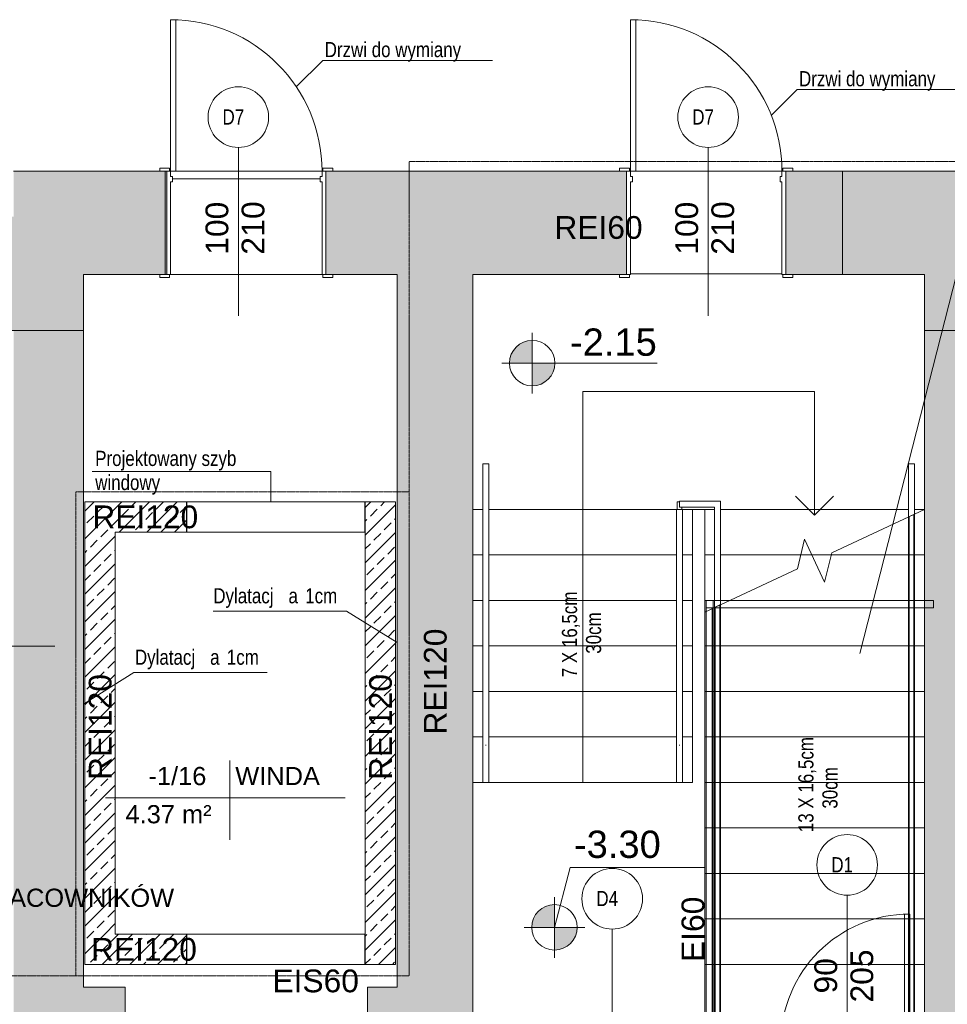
# Model space of a CAD drawing. Header units: inches. Extents: x -112469 to 885939, y -131046 to 286269.
# Tile 23 of 138: x -69100 to -62979, y -55096 to -48603. Entities that reach past the tile are written whole.
import ezdxf

# ---------------------------------------------------------------- set-up
doc = ezdxf.new("R2010")
doc.units = ezdxf.units.IN
doc.header["$MEASUREMENT"] = 0
doc.linetypes.add('Aligning Line 1_8_', pattern=[0.635, 0.3175, -0.3175])
doc.linetypes.add('Ponad', pattern=[0.396875, 0.238125, -0.15875])
for name, color, linetype, lineweight in [('A-AREA', 251, 'Continuous', 9), ('A-AREA-IDEN', 251, 'Continuous', 9), ('A-DETL', 251, 'Continuous', 9), ('A-DETL-GENF', 254, 'Continuous', 9), ('A-DETL-MEDM', 251, 'Continuous', 25), ('A-DETL-THIN', 251, 'Continuous', 9), ('A-DOOR', 251, 'Continuous', 9), ('A-DOOR-FRAM', 251, 'Continuous', 18), ('A-FLOR', 251, 'Continuous', 9), ('A-FLOR-HRAL', 251, 'Continuous', 9), ('A-FLOR-HRAL-MBND', 251, 'Ponad', 9), ('A-WALL', 251, 'Continuous', 9), ('A-WALL-PATT', 254, 'Continuous', 25), ('G-ANNO-DIMS', 251, 'Continuous', 9), ('G-ANNO-TEXT', 251, 'Continuous', 9), ('S-STRS', 251, 'Continuous', 9), ('S-STRS-ANNO', 251, 'Continuous', 9), ('S-STRS-MBND', 251, 'Ponad', 9)]:
    doc.layers.add(name, color=color, linetype=linetype, lineweight=lineweight)
doc.styles.add('Arial_1', font='arial.ttf', dxfattribs={"height": 12})
doc.styles.add('Arial_3', font='arial.ttf', dxfattribs={"height": 15})
doc.styles.add('Arial_4', font='arial.ttf', dxfattribs={"width": 0.8, "height": 18})
doc.styles.add('Arial_5', font='arial.ttf', dxfattribs={"height": 20})
pattern_1 = [(45, (-117670.27, 87469.85), (-91.23799, 91.23799), []), (45, (-117579.03, 87469.85), (-91.23799, 91.23799), [64.52, -32.26])]

# ---------------------------------------------------------------- blocks, each defined once
blk = doc.blocks.new('Etyk_pom_1_mala - Etyk_pom_1_mala-219433-1_Poziom piwnicy')
at = {"layer": 'A-AREA-IDEN'}
for p, q in [((-0.0958, 0.1444), (-0.0958, -0.3781)), ((-0.9154, -0.1015), (0.6661, -0.1015))]:
    blk.add_line(p, q, dxfattribs=at)
blk = doc.blocks.new('Typ poręczy górnej - Górna poręcz_wewnętrzny_-V8-1_Poziom piwnicy')
at = {"layer": 'A-FLOR-HRAL'}
for p, q in [((16503.16, -9005.71), (16507.16, -9005.71)), ((16503.16, -9035.71), (16503.16, -9005.71)), ((16507.16, -9035.71), (16507.16, -9005.71)), ((16503.16, -9215.71), (16503.16, -9035.71)), ((16507.16, -9215.71), (16507.16, -9035.71)), ((16503.16, -9215.71), (16507.16, -9215.71))]:
    blk.add_line(p, q, dxfattribs=at)
blk = doc.blocks.new('Typ poręczy górnej - Górna poręcz_wewnętrzny_-705044-1_Poziom piwnicy')
at = {"layer": 'A-FLOR-HRAL'}
for p, q in [((16503.16, -9187.02), (16503.16, -9215.71)), ((16507.16, -9215.71), (16507.16, -9187.02)), ((16504.95, -9191.15), (16505.37, -9191.15))]:
    blk.add_line(p, q, dxfattribs=at)
at = {"layer": 'A-FLOR-HRAL', "flags": 128}
blk.add_lwpolyline([(16505.37, -9215.71), (16505.16, -9215.71), (16504.96, -9215.71)], dxfattribs=at)
blk = doc.blocks.new('Typ poręczy górnej - Górna poręcz_wewnętrzny_-704117-1_Poziom piwnicy')
at = {"layer": 'A-FLOR-HRAL'}
for p, q in [((16788.08, -9005.71), (16784.08, -9005.71)), ((16784.08, -9005.71), (16784.08, -9040.63)), ((16788.08, -9005.71), (16788.08, -9038.76)), ((16784.08, -9040.63), (16788.08, -9038.76))]:
    blk.add_line(p, q, dxfattribs=at)
at = {"layer": 'A-FLOR-HRAL', "linetype": 'Ponad'}
for p, q in [((16784.08, -9040.63), (16784.08, -9395.71)), ((16788.08, -9038.76), (16788.08, -9395.71)), ((16788.08, -9395.71), (16784.08, -9395.71))]:
    blk.add_line(p, q, dxfattribs=at)
blk = doc.blocks.new('Typ poręczy górnej - Górna poręcz_wewnętrzny_-V7-1_Poziom piwnicy')
at = {"layer": 'A-FLOR-HRAL'}
for p, q in [((16633.08, -9030.17), (16633.08, -9034.17)), ((16633.08, -9030.17), (16660.16, -9030.17)), ((16660.16, -9030.17), (16660.16, -9098.41)), ((16631.08, -9035.71), (16635.08, -9035.71)), ((16631.08, -9215.71), (16631.08, -9035.71)), ((16633.08, -9034.17), (16656.16, -9034.17)), ((16635.08, -9215.71), (16635.08, -9035.71)), ((16656.16, -9034.17), (16656.16, -9100.28)), ((16656.16, -9100.28), (16660.16, -9098.41)), ((16631.08, -9215.71), (16635.08, -9215.71))]:
    blk.add_line(p, q, dxfattribs=at)
at = {"layer": 'A-FLOR-HRAL', "linetype": 'Ponad'}
for p, q in [((16656.16, -9100.28), (16656.16, -9395.71)), ((16660.16, -9098.41), (16660.16, -9395.71)), ((16660.16, -9395.71), (16656.16, -9395.71))]:
    blk.add_line(p, q, dxfattribs=at)
blk = doc.blocks.new('Typ poręczy górnej - Górna poręcz_wewnętrzny_-704103-1_Poziom piwnicy')
at = {"layer": 'A-FLOR-HRAL'}
for p, q in [((16631.08, -9187.02), (16631.08, -9215.71)), ((16635.08, -9215.71), (16635.08, -9187.02)), ((16632.87, -9191.15), (16633.29, -9191.15))]:
    blk.add_line(p, q, dxfattribs=at)
at = {"layer": 'A-FLOR-HRAL', "flags": 128}
blk.add_lwpolyline([(16633.29, -9215.71), (16633.08, -9215.71), (16632.88, -9215.71)], dxfattribs=at)
blk = doc.blocks.new('Poręcz - Poręcz-704091-1_Poziom piwnicy')
at = {"layer": 'A-FLOR-HRAL-MBND'}
for p, q in [((16784.58, -9040.4), (16784.58, -9395.71)), ((16784.58, -9040.4), (16784.58, -9395.71)), ((16784.58, -9040.4), (16784.58, -9395.71)), ((16784.58, -9040.4), (16784.58, -9395.71)), ((16787.58, -9039), (16787.58, -9395.71)), ((16787.58, -9039), (16787.58, -9395.71)), ((16787.58, -9039), (16787.58, -9395.71)), ((16787.58, -9039), (16787.58, -9395.71)), ((16787.58, -9395.71), (16784.58, -9395.71)), ((16787.58, -9395.71), (16784.58, -9395.71)), ((16787.58, -9395.71), (16784.58, -9395.71)), ((16787.58, -9395.71), (16784.58, -9395.71))]:
    blk.add_line(p, q, dxfattribs=at)
blk = doc.blocks.new('Poręcz - Poręcz-704087-1_Poziom piwnicy')
at = {"layer": 'A-FLOR-HRAL'}
for p, q in [((16631.58, -9030.67), (16633.08, -9030.67)), ((16631.58, -9035.71), (16631.58, -9030.67)), ((16634.58, -9035.71), (16634.58, -9034.17))]:
    blk.add_line(p, q, dxfattribs=at)
at = {"layer": 'A-FLOR-HRAL-MBND'}
for p, q in [((16656.66, -9100.05), (16656.66, -9395.71)), ((16656.66, -9100.05), (16656.66, -9395.71)), ((16656.66, -9100.05), (16656.66, -9395.71)), ((16656.66, -9100.05), (16656.66, -9395.71)), ((16659.66, -9098.65), (16659.66, -9395.71)), ((16659.66, -9098.65), (16659.66, -9395.71)), ((16659.66, -9098.65), (16659.66, -9395.71)), ((16659.66, -9098.65), (16659.66, -9395.71)), ((16659.66, -9395.71), (16656.66, -9395.71)), ((16659.66, -9395.71), (16656.66, -9395.71)), ((16659.66, -9395.71), (16656.66, -9395.71)), ((16659.66, -9395.71), (16656.66, -9395.71))]:
    blk.add_line(p, q, dxfattribs=at)
blk = doc.blocks.new('Otwór drzwiowy - 118x223-651258-1_Poziom piwnicy')
at = {"layer": 'A-DETL-GENF', "linetype": 'Ponad'}
for p, q in [((58.18, 10), (-59.82, 10)), ((-59.82, -10), (58.18, -10))]:
    blk.add_line(p, q, dxfattribs=at)
at = {"layer": 'A-DETL-MEDM'}
for p, q in [((-59.82, 10), (-59.82, -10)), ((58.18, -10), (58.18, 10))]:
    blk.add_line(p, q, dxfattribs=at)
blk = doc.blocks.new('Drzwi-wewnętrzne-jednoskrzydłowe-dwupanelowe-drewniane - 1000 x 2100mm-V6-1_Poziom piwnicy')
at = {"layer": 'A-DOOR'}
for p, q in [((-57.135, 36.3175), (-50.635, 36.3175)), ((-57.135, 34.3175), (-57.135, 36.3175)), ((-50.635, 34.3175), (-57.135, 34.3175)), ((-50.635, 36.3175), (-50.635, 34.3175)), ((50.635, 36.3175), (57.135, 36.3175)), ((50.635, 34.3175), (50.635, 36.3175)), ((57.135, 34.3175), (50.635, 34.3175)), ((57.135, 36.3175), (57.135, 34.3175)), ((-57.135, -33.6825), (-50.635, -33.6825)), ((-57.135, -35.6825), (-57.135, -33.6825)), ((-50.635, -35.6825), (-57.135, -35.6825)), ((-50.635, -33.6825), (-50.635, -35.6825)), ((50.635, -33.6825), (57.135, -33.6825)), ((50.635, -35.6825), (50.635, -33.6825)), ((57.135, -35.6825), (50.635, -35.6825)), ((57.135, -33.6825), (57.135, -35.6825))]:
    blk.add_line(p, q, dxfattribs=at)
at = {"layer": 'A-DOOR', "lineweight": 18}
for p, q in [((46.5, -33.6825), (50, -33.6825)), ((46.5, -133.6825), (46.5, -33.6825)), ((50, -33.6825), (50, -133.6825)), ((50, -133.6825), (46.5, -133.6825))]:
    blk.add_line(p, q, dxfattribs=at)
at = {"layer": 'A-DOOR'}
blk.add_arc((50, -33.6825), 100, 180, 270, dxfattribs=at)
at = {"layer": 'A-DOOR-FRAM'}
for p, q in [((-52.5, 34.3175), (-50, 34.3175)), ((-52.5, -33.6825), (-52.5, 34.3175)), ((-50, 34.3175), (-50, -26.69)), ((50, 34.3175), (52.5, 34.3175)), ((50, -26.69), (50, 34.3175)), ((52.5, 34.3175), (52.5, -33.6825)), ((-50, -26.69), (-48.73, -26.69)), ((-50, -30.1825), (-50, -33.6825)), ((-48.73, -30.1825), (-50, -30.1825)), ((-48.73, -26.69), (-48.73, -30.1825)), ((48.73, -26.69), (50, -26.69)), ((48.73, -30.1825), (48.73, -26.69)), ((50, -30.1825), (48.73, -30.1825)), ((50, -33.6825), (50, -30.1825)), ((-50, -33.6825), (-52.5, -33.6825)), ((52.5, -33.6825), (50, -33.6825))]:
    blk.add_line(p, q, dxfattribs=at)
blk = doc.blocks.new('Drzwi-wewnętrzne-jednoskrzydłowe-dwupanelowe-drewniane - 1000 x 2100mm-709013-1_Poziom piwnicy')
at = {"layer": 'A-DOOR'}
for p, q in [((-57.135, 36.3175), (-50.635, 36.3175)), ((-57.135, 34.3175), (-57.135, 36.3175)), ((-50.635, 34.3175), (-57.135, 34.3175)), ((-50.635, 36.3175), (-50.635, 34.3175)), ((50.635, 36.3175), (57.135, 36.3175)), ((50.635, 34.3175), (50.635, 36.3175)), ((57.135, 34.3175), (50.635, 34.3175)), ((57.135, 36.3175), (57.135, 34.3175)), ((-57.135, -33.6825), (-50.635, -33.6825)), ((-57.135, -35.6825), (-57.135, -33.6825)), ((-50.635, -35.6825), (-57.135, -35.6825)), ((-50.635, -33.6825), (-50.635, -35.6825)), ((50.635, -33.6825), (57.135, -33.6825)), ((50.635, -35.6825), (50.635, -33.6825)), ((57.135, -35.6825), (50.635, -35.6825)), ((57.135, -33.6825), (57.135, -35.6825))]:
    blk.add_line(p, q, dxfattribs=at)
at = {"layer": 'A-DOOR', "lineweight": 18}
for p, q in [((46.5, -33.6825), (50, -33.6825)), ((46.5, -133.6825), (46.5, -33.6825)), ((50, -33.6825), (50, -133.6825))]:
    blk.add_line(p, q, dxfattribs=at)
at = {"layer": 'A-DOOR', "color": 84, "lineweight": 18}
blk.add_line((50, -133.6825), (46.5, -133.6825), dxfattribs=at)
at = {"layer": 'A-DOOR'}
blk.add_arc((50, -33.6825), 100, 180, 270, dxfattribs=at)
at = {"layer": 'A-DOOR-FRAM'}
for p, q in [((-52.5, 34.3175), (-50, 34.3175)), ((-52.5, -33.6825), (-52.5, 34.3175)), ((-50, 34.3175), (-50, -26.69)), ((50, 34.3175), (52.5, 34.3175)), ((50, -26.69), (50, 34.3175)), ((52.5, 34.3175), (52.5, -33.6825)), ((-50, -26.69), (-48.73, -26.69)), ((-50, -30.1825), (-50, -33.6825)), ((-48.73, -30.1825), (-50, -30.1825)), ((-48.73, -26.69), (-48.73, -30.1825)), ((48.73, -26.69), (50, -26.69)), ((48.73, -30.1825), (48.73, -26.69)), ((50, -30.1825), (48.73, -30.1825)), ((50, -33.6825), (50, -30.1825)), ((-50, -33.6825), (-52.5, -33.6825)), ((52.5, -33.6825), (50, -33.6825))]:
    blk.add_line(p, q, dxfattribs=at)
blk = doc.blocks.new('Drzwi-wewnętrzne-jednoskrzydłowe-dwupanelowe-drewniane - 900 x 2100mm-V5-1_Poziom piwnicy')
at = {"layer": 'A-DOOR', "lineweight": 18}
for p, q in [((42.5, 87.68), (39, 87.68)), ((39, 87.68), (39, 2.68)), ((42.5, 2.68), (42.5, 87.68)), ((39, 2.68), (42.5, 2.68))]:
    blk.add_line(p, q, dxfattribs=at)
at = {"layer": 'A-DOOR'}
for p, q in [((-43.14, 4.68), (-49.64, 4.68)), ((-49.64, 4.68), (-49.64, 2.68)), ((-49.64, 2.68), (-43.14, 2.68)), ((-43.14, 2.68), (-43.14, 4.68)), ((49.63, 4.68), (43.13, 4.68)), ((43.13, 4.68), (43.13, 2.68)), ((43.13, 2.68), (49.63, 2.68)), ((49.63, 2.68), (49.63, 4.68)), ((-43.14, -3.32), (-49.64, -3.32)), ((-49.64, -3.32), (-49.64, -5.32)), ((-49.64, -5.32), (-43.14, -5.32)), ((-43.14, -5.32), (-43.14, -3.32)), ((49.63, -3.32), (43.13, -3.32)), ((43.13, -3.32), (43.13, -5.32)), ((43.13, -5.32), (49.63, -5.32)), ((49.63, -5.32), (49.63, -3.32))]:
    blk.add_line(p, q, dxfattribs=at)
blk.add_arc((42.5, 2.68), 85, 90, 180, dxfattribs=at)
at = {"layer": 'A-DOOR-FRAM'}
for p, q in [((-42.5, 2.68), (-45, 2.68)), ((-45, 2.68), (-45, -3.32)), ((-42.5, -0.82), (-42.5, 2.68)), ((42.5, 2.68), (42.5, -0.82)), ((45, 2.68), (42.5, 2.68)), ((45, -3.32), (45, 2.68)), ((-45, -3.32), (-42.5, -3.32)), ((-41.23, -0.82), (-42.5, -0.82)), ((-42.5, -3.32), (-42.5, -4.31)), ((-42.5, -4.31), (-41.23, -4.31)), ((-41.23, -4.31), (-41.23, -0.82)), ((42.5, -0.82), (41.23, -0.82)), ((41.23, -0.82), (41.23, -4.31)), ((41.23, -4.31), (42.5, -4.31)), ((42.5, -4.31), (42.5, -3.32)), ((42.5, -3.32), (45, -3.32))]:
    blk.add_line(p, q, dxfattribs=at)
blk = doc.blocks.new('piiwnica')
at = {"layer": 'A-DETL-GENF', "lineweight": 0}
blk.add_hatch(color=251, dxfattribs=at).paths.add_polyline_path([(50569.8, -1707.3), (51736, -1707.3), (51736, -957.3), (50736, -957.3), (50736, -657.3), (49736, -657.3), (49736, -1337.3), (50276, -1337.3), (50276, -1707.3)])
at = {"layer": 'A-WALL-PATT', "lineweight": 0}
for points in [[(44726, -1707.3), (44726, -1337.3), (45266, -1337.3), (45266, -657.3), (44266, -657.3), (44266, -957.3), (43266, -957.3), (43266, -1707.3), (44666.9, -1707.3)], [(47296, -6497.3), (47296, -1337.3), (46796, -1337.3), (46796, -6497.3)]]:
    blk.add_hatch(color=251, dxfattribs=at).paths.add_polyline_path(points)
h = blk.add_hatch(color=251, dxfattribs=at)
h.paths.add_polyline_path([(49361, -1337.3), (49736, -1337.3), (49736, -657.3), (49361, -657.3), (49361, -1332.3)])
h.paths.add_polyline_path([(46372.3, -1337.3), (48311, -1337.3), (48311, -657.3), (46326, -657.3), (46326, -1337.3)])
h.paths.add_polyline_path([(45276, -1337.3), (45276, -657.3), (45266, -657.3), (45266, -1337.3)])
h = blk.add_hatch(color=251, dxfattribs=at)
h.paths.add_polyline_path([(44656.5, -8532.6), (44726, -8532.6), (44726, -7987.3), (44266, -7987.3), (44266, -8532.6)])
h.paths.add_polyline_path([(44726, -6987.3), (44726, -1707.3), (44266, -1707.3), (44266, -6987.3), (44691, -6987.3)])
h = blk.add_hatch(color=251, dxfattribs=at)
h.paths.add_polyline_path([(50736, -16685), (50736, -15935), (50276, -15935), (50276, -16685), (50291, -16685)])
h.paths.add_polyline_path([(50330.8, -8532.6), (50736, -8532.6), (50736, -8171.8), (50276, -8171.8), (50276, -8532.6)])
h.paths.add_polyline_path([(50276, -6571.8), (50736, -6571.8), (50736, -1707.3), (50276, -1707.3), (50276, -6546.7)])
h = blk.add_hatch(dxfattribs=at)
h.set_pattern_fill('FP_2', color=251, scale=10, style=0, pattern_type=2)
h.set_pattern_definition(pattern_1)
h.paths.add_polyline_path([(44936, -3037.3), (45406, -3037.3), (45406, -2837.3), (44736, -2837.3), (44736, -3037.3)])
h.paths.add_polyline_path([(46786, -3037.3), (46786, -2837.3), (46586, -2837.3), (46586, -3037.3)])
h = blk.add_hatch(dxfattribs=at)
h.set_pattern_fill('FP_2', color=251, scale=10, style=0, pattern_type=2)
h.set_pattern_definition(pattern_1)
h.paths.add_polyline_path([(44736, -5687.3), (44936, -5687.3), (44936, -3037.3), (44736, -3037.3), (44736, -5083.4)])
h = blk.add_hatch(dxfattribs=at)
h.set_pattern_fill('FP_2', color=251, scale=10, style=0, pattern_type=2)
h.set_pattern_definition(pattern_1)
h.paths.add_polyline_path([(46586, -5887.3), (46786, -5887.3), (46786, -3037.3), (46586, -3037.3), (46586, -5687.3)])
h = blk.add_hatch(dxfattribs=at)
h.set_pattern_fill('FP_2', color=251, scale=10, style=0, pattern_type=2)
h.set_pattern_definition(pattern_1)
h.paths.add_polyline_path([(45406, -5887.3), (45406, -5687.3), (44736, -5687.3), (44736, -5887.3), (44936, -5887.3)])
h = blk.add_hatch(color=251, dxfattribs=at)
h.paths.add_polyline_path([(46601, -6497.3), (46796, -6497.3), (46796, -6037.3), (46601, -6037.3)])
h.paths.add_polyline_path([(45001, -6497.3), (45001, -6037.3), (44726, -6037.3), (44726, -6497.3)])
at = {"layer": 'G-ANNO-DIMS', "lineweight": 0}
h = blk.add_hatch(color=251, dxfattribs=at)
edge = h.paths.add_edge_path()
edge.add_arc((47688.1, -1921.9), 150, 90, 180)
edge.add_line((47538.1, -1921.9), (47688.1, -1921.9))
edge.add_line((47688.1, -1921.9), (47688.1, -1771.9))
h = blk.add_hatch(color=251, dxfattribs=at)
edge = h.paths.add_edge_path()
edge.add_arc((47688.1, -1921.9), 150, 270, 360)
edge.add_line((47838.1, -1921.9), (47688.1, -1921.9))
edge.add_line((47688.1, -1921.9), (47688.1, -2071.9))
h = blk.add_hatch(color=251, dxfattribs=at)
edge = h.paths.add_edge_path()
edge.add_arc((47834.9, -5642.9), 150, 90, 180)
edge.add_line((47684.9, -5642.9), (47834.9, -5642.9))
edge.add_line((47834.9, -5642.9), (47834.9, -5492.9))
h = blk.add_hatch(color=251, dxfattribs=at)
edge = h.paths.add_edge_path()
edge.add_arc((47834.9, -5642.9), 150, 270, 360)
edge.add_line((47984.9, -5642.9), (47834.9, -5642.9))
edge.add_line((47834.9, -5642.9), (47834.9, -5792.9))
at = {"layer": 'A-AREA', "color": 251, "lineweight": 0}
for p, q in [((48989.2, -3487.3), (50276, -3487.3)), ((48876, -6405), (48876, -3540.1))]:
    blk.add_line(p, q, dxfattribs=at)
at = {"layer": 'A-AREA-IDEN', "color": 251, "lineweight": 0}
blk.add_line((49850.2, -3836.1), (50756.7, -281.5), dxfattribs=at)
at = {"layer": 'A-DETL', "color": 251, "lineweight": 0}
for p, q in [((46306.2, 74.6), (46131, -100.7)), ((46306.2, 74.6), (47426.2, 74.6)), ((49436.2, -117.6), (49265.4, -288.4)), ((49436.2, -117.6), (50556.2, -117.6))]:
    blk.add_line(p, q, dxfattribs=at)
at = {"layer": 'A-DETL', "color": 251, "linetype": 'Aligning Line 1_8_', "lineweight": 0}
for p, q in [((46876, -592.6), (46876, -5962.3)), ((46876, -592.6), (50801, -592.6)), ((44676, -2770.9), (44676, -5962.3)), ((46876, -2770.9), (44676, -2770.9)), ((46876, -5962.3), (44201, -5962.3))]:
    blk.add_line(p, q, dxfattribs=at)
at = {"layer": 'A-DETL-MEDM', "color": 251, "lineweight": 0}
for p, q in [((45748.8, -1610), (45748.8, -500)), ((48848.8, -1610), (48848.8, -500)), ((49766.4, -6541.3), (49766.4, -5431.3)), ((48216, -6764.1), (48216, -5654.1))]:
    blk.add_line(p, q, dxfattribs=at)
for centre in [(45748.8, -300), (48848.8, -300), (49766.4, -5231.3), (48216, -5454.1)]:
    blk.add_circle(centre, 200, dxfattribs=at)
at = {"layer": 'A-DETL-THIN', "color": 251, "lineweight": 0}
for p, q in [((45266, -657.3), (44266, -657.3)), ((45266, -1337.3), (45266, -657.3)), ((49736, -657.3), (49736, -1337.3)), ((50736, -657.3), (49736, -657.3)), ((44726, -1337.3), (45266, -1337.3)), ((44726, -1707.3), (44726, -1337.3)), ((49736, -1337.3), (50276, -1337.3)), ((50276, -1337.3), (50276, -1707.3)), ((43266, -1707.3), (44726, -1707.3)), ((50276, -1707.3), (51736, -1707.3)), ((45964.2, -2636.4), (44784.2, -2636.4)), ((45964.2, -2636.4), (45964.2, -2837.3)), ((48836, -3535.5), (48836, -3487.3)), ((48836, -3487.3), (50336, -3487.3)), ((48881.4, -3487.3), (48836, -3487.3)), ((48836, -3487.3), (48836, -6405)), ((48881.4, -6405), (48881.4, -3487.3)), ((50336, -3487.3), (50336, -3535.5)), ((46463.3, -3557.2), (45583.3, -3557.2)), ((46463.3, -3557.2), (46796, -3765.1)), ((50336, -3535.5), (48836, -3535.5)), ((45058.6, -3962.2), (44726, -4170.1)), ((45058.6, -3962.2), (45938.6, -3962.2))]:
    blk.add_line(p, q, dxfattribs=at)
at = {"layer": 'A-FLOR', "color": 251, "lineweight": 0}
blk.add_line((45313.7, -707.3), (46288.3, -707.3), dxfattribs=at)
at = {"layer": 'A-WALL', "color": 251, "lineweight": 0}
for p, q in [((45229.6, -657.3), (44266, -657.3)), ((45336, -657.3), (46301, -657.3)), ((48264.6, -657.3), (46372.3, -657.3)), ((48371, -657.3), (49336, -657.3)), ((50736, -657.3), (49407.3, -657.3)), ((44726, -1337.3), (45229.6, -1337.3)), ((44726, -6037.3), (44726, -1337.3)), ((46301, -1337.3), (45301, -1337.3)), ((46372.3, -1337.3), (46796, -1337.3)), ((46796, -1337.3), (46796, -6037.3)), ((47296, -1337.3), (48264.6, -1337.3)), ((47296, -6497.3), (47296, -1337.3)), ((49407.3, -1337.3), (50276, -1337.3)), ((50276, -1337.3), (50276, -6405)), ((45406, -2837.3), (44736, -2837.3)), ((44736, -2837.3), (44736, -5887.3)), ((46786, -2837.3), (46586, -2837.3)), ((46786, -5887.3), (46786, -2837.3)), ((44936, -3037.3), (45406, -3037.3)), ((44936, -5687.3), (44936, -3037.3)), ((46586, -3037.3), (46586, -5687.3)), ((45406, -5687.3), (44936, -5687.3)), ((44736, -5887.3), (45406, -5887.3)), ((46586, -5887.3), (46786, -5887.3)), ((45001, -6037.3), (44726, -6037.3)), ((45001, -6497.3), (45001, -6037.3)), ((46601, -6037.3), (46601, -6497.3)), ((46796, -6037.3), (46601, -6037.3))]:
    blk.add_line(p, q, dxfattribs=at)
at = {"layer": 'G-ANNO-DIMS', "color": 251, "lineweight": 0}
for p, q in [((47688.1, -1721.9), (47688.1, -2121.9)), ((47688.1, -1921.9), (47688.1, -1771.9)), ((47888.1, -1921.9), (47488.1, -1921.9)), ((47538.1, -1921.9), (47688.1, -1921.9)), ((47688.1, -1921.9), (47916, -1921.9)), ((47688.1, -1921.9), (47688.1, -2071.9)), ((47838.1, -1921.9), (47688.1, -1921.9)), ((47916, -1921.9), (48512.8, -1921.9)), ((47834.9, -5642.9), (47939.3, -5247.2)), ((47939.3, -5247.2), (48824.1, -5247.2)), ((47834.9, -5442.9), (47834.9, -5842.9)), ((47834.9, -5642.9), (47834.9, -5492.9)), ((48034.9, -5642.9), (47634.9, -5642.9)), ((47684.9, -5642.9), (47834.9, -5642.9)), ((47834.9, -5642.9), (47834.9, -5792.9)), ((47984.9, -5642.9), (47834.9, -5642.9))]:
    blk.add_line(p, q, dxfattribs=at)
for centre, start, end in [((47688.1, -1921.9), 90, 180), ((47688.1, -1921.9), 0, 90), ((47688.1, -1921.9), 180, 270), ((47688.1, -1921.9), 270, 0), ((47834.9, -5642.9), 90, 180), ((47834.9, -5642.9), 0, 90), ((47834.9, -5642.9), 180, 270), ((47834.9, -5642.9), 270, 0)]:
    blk.add_arc(centre, 150, start, end, dxfattribs=at)
at = {"layer": 'S-STRS', "color": 251, "lineweight": 0}
for p, q in [((49336, -1332.3), (48336, -1332.3)), ((47296, -2887.3), (47361.4, -2887.3)), ((47401.4, -2887.3), (48640.6, -2887.3)), ((48680.6, -2887.3), (48746, -2887.3)), ((48746, -3187.3), (48746, -2887.3)), ((48746, -2887.3), (48826, -2887.3)), ((48826, -2887.3), (48826, -3187.3)), ((48891.4, -2887.3), (48826, -2887.3)), ((50170.6, -2887.3), (48931.4, -2887.3)), ((50276, -2887.3), (50210.6, -2887.3)), ((47296, -3187.3), (47361.4, -3187.3)), ((47401.4, -3187.3), (48640.6, -3187.3)), ((48680.6, -3187.3), (48746, -3187.3)), ((48746, -3487.3), (48746, -3187.3)), ((48891.4, -3187.3), (48826, -3187.3)), ((48826, -3187.3), (48826, -3487.3)), ((49459.8, -3187.3), (48931.4, -3187.3)), ((49660.7, -3187.3), (49533.2, -3187.3)), ((47296, -3487.3), (47361.4, -3487.3)), ((47401.4, -3487.3), (48640.6, -3487.3)), ((48680.6, -3487.3), (48746, -3487.3)), ((48746, -3787.3), (48746, -3487.3)), ((48891.4, -3487.3), (48826, -3487.3)), ((48826, -3487.3), (48826, -3563.4)), ((48989.2, -3487.3), (48931.4, -3487.3)), ((47296, -3787.3), (47361.4, -3787.3)), ((47401.4, -3787.3), (48640.6, -3787.3)), ((48680.6, -3787.3), (48746, -3787.3)), ((48746, -4087.3), (48746, -3787.3)), ((47296, -4087.3), (47361.4, -4087.3)), ((47401.4, -4087.3), (48640.6, -4087.3)), ((48680.6, -4087.3), (48746, -4087.3)), ((48746, -4387.3), (48746, -4087.3)), ((47296, -4387.3), (47361.4, -4387.3)), ((47401.4, -4387.3), (48640.6, -4387.3)), ((48680.6, -4387.3), (48746, -4387.3)), ((48746, -4687.3), (48746, -4387.3)), ((47296, -4687.3), (47361.4, -4687.3)), ((47401.4, -4687.3), (48640.6, -4687.3)), ((48680.6, -4687.3), (48746, -4687.3))]:
    blk.add_line(p, q, dxfattribs=at)
at = {"layer": 'S-STRS', "color": 251, "linetype": 'Ponad', "lineweight": 0}
for p, q in [((47296, -2887.3), (47361.4, -2887.3)), ((47401.4, -2887.3), (48640.6, -2887.3)), ((48680.6, -2887.3), (48746, -2887.3)), ((48891.4, -2887.3), (48826, -2887.3)), ((50170.6, -2887.3), (48931.4, -2887.3)), ((50276, -2887.3), (50210.6, -2887.3)), ((47296, -3187.3), (47361.4, -3187.3)), ((47401.4, -3187.3), (48640.6, -3187.3)), ((48680.6, -3187.3), (48746, -3187.3)), ((48891.4, -3187.3), (48826, -3187.3)), ((49459.8, -3187.3), (48931.4, -3187.3)), ((49660.7, -3187.3), (49533.2, -3187.3)), ((47296, -3487.3), (47361.4, -3487.3)), ((47401.4, -3487.3), (48640.6, -3487.3)), ((48680.6, -3487.3), (48746, -3487.3)), ((48891.4, -3487.3), (48826, -3487.3)), ((48989.2, -3487.3), (48931.4, -3487.3)), ((47296, -3787.3), (47361.4, -3787.3)), ((47401.4, -3787.3), (48640.6, -3787.3)), ((48680.6, -3787.3), (48746, -3787.3)), ((47296, -4087.3), (47361.4, -4087.3)), ((47401.4, -4087.3), (48640.6, -4087.3)), ((48680.6, -4087.3), (48746, -4087.3)), ((47296, -4387.3), (47361.4, -4387.3)), ((47401.4, -4387.3), (48640.6, -4387.3)), ((48680.6, -4387.3), (48746, -4387.3)), ((47296, -4687.3), (47361.4, -4687.3)), ((47401.4, -4687.3), (48640.6, -4687.3)), ((48680.6, -4687.3), (48746, -4687.3))]:
    blk.add_line(p, q, dxfattribs=at)
at = {"layer": 'S-STRS-ANNO', "color": 251, "lineweight": 0}
for p, q in [((48021, -2887.3), (48021, -2109.8)), ((48021, -2109.8), (49551, -2109.8)), ((49551, -2109.8), (49551, -2887.3)), ((49551, -2925.4), (49426, -2800.4)), ((49551, -2925.4), (49676, -2800.4)), ((48021, -3187.3), (48021, -2887.3)), ((49551, -2887.3), (49551, -2925.4)), ((48021, -3487.3), (48021, -3187.3)), ((48021, -3787.3), (48021, -3487.3)), ((48021, -4087.3), (48021, -3787.3)), ((48021, -4387.3), (48021, -4087.3)), ((48021, -4687.3), (48021, -4387.3))]:
    blk.add_line(p, q, dxfattribs=at)
at = {"layer": 'S-STRS-MBND', "color": 251, "linetype": 'Continuous', "lineweight": 0}
for p, q in [((49664.2, -3172.5), (50276, -2887.3)), ((49437.7, -3278.2), (49484.9, -3083.8)), ((49484.9, -3083.8), (49617, -3367)), ((49617, -3367), (49664.2, -3172.5)), ((48826, -3563.4), (49437.7, -3278.2))]:
    blk.add_line(p, q, dxfattribs=at)
at = {"layer": 'S-STRS-MBND', "color": 251, "lineweight": 0}
for p, q in [((50276, -2887.3), (50276, -6487.3)), ((49533.2, -3187.3), (49459.8, -3187.3)), ((49533.2, -3187.3), (49459.8, -3187.3)), ((50276, -3187.3), (49660.7, -3187.3)), ((50276, -3187.3), (49660.7, -3187.3)), ((50276, -3487.3), (48989.2, -3487.3)), ((50276, -3487.3), (48989.2, -3487.3)), ((48826, -3563.4), (48826, -6487.3)), ((50276, -3787.3), (48826, -3787.3)), ((50276, -3787.3), (48826, -3787.3)), ((50276, -4087.3), (48826, -4087.3)), ((50276, -4087.3), (48826, -4087.3)), ((50276, -4387.3), (48826, -4387.3)), ((50276, -4387.3), (48826, -4387.3)), ((50276, -4687.3), (48826, -4687.3)), ((50276, -4687.3), (48826, -4687.3)), ((50276, -4987.3), (48826, -4987.3)), ((50276, -4987.3), (48826, -4987.3)), ((50276, -5287.3), (48826, -5287.3)), ((50276, -5287.3), (48826, -5287.3)), ((50276, -5587.3), (48826, -5587.3)), ((50276, -5587.3), (48826, -5587.3)), ((50276, -5887.3), (48826, -5887.3)), ((50276, -5887.3), (48826, -5887.3))]:
    blk.add_line(p, q, dxfattribs=at)
at = {"layer": 'A-AREA-IDEN', "color": 251, "lineweight": 0, "xscale": 999.9999999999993, "yscale": 999.9999999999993, "zscale": 999.9999999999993}
for p in [(43871.8, -3687.6), (45787.5, -4686.7)]:
    blk.add_blockref('Etyk_pom_1_mala - Etyk_pom_1_mala-219433-1_Poziom piwnicy', p, dxfattribs=at)
at = {"layer": 'A-DOOR', "color": 251, "lineweight": 0, "xscale": 10, "yscale": 10, "zscale": 10, "rotation": 180}
for name, p in [('Drzwi-wewnętrzne-jednoskrzydłowe-dwupanelowe-drewniane - 1000 x 2100mm-V6-1_Poziom piwnicy', (45801, -994.1)), ('Drzwi-wewnętrzne-jednoskrzydłowe-dwupanelowe-drewniane - 1000 x 2100mm-709013-1_Poziom piwnicy', (48836, -994.1)), ('Otwór drzwiowy - 118x223-651258-1_Poziom piwnicy', (45987.8, -2937.3)), ('Otwór drzwiowy - 118x223-651258-1_Poziom piwnicy', (45987.8, -5787.3))]:
    blk.add_blockref(name, p, dxfattribs=at)
at = {"layer": 'A-DOOR', "color": 251, "lineweight": 0, "xscale": 10, "yscale": 10, "zscale": 10}
blk.add_blockref('Drzwi-wewnętrzne-jednoskrzydłowe-dwupanelowe-drewniane - 900 x 2100mm-V5-1_Poziom piwnicy', (49754.1, -6431.9), dxfattribs=at)
at = {"layer": 'A-FLOR-HRAL', "color": 251, "lineweight": 0, "xscale": 10, "yscale": 10, "zscale": 10}
for name in ['Typ poręczy górnej - Górna poręcz_wewnętrzny_-V8-1_Poziom piwnicy', 'Typ poręczy górnej - Górna poręcz_wewnętrzny_-704117-1_Poziom piwnicy', 'Typ poręczy górnej - Górna poręcz_wewnętrzny_-V7-1_Poziom piwnicy', 'Poręcz - Poręcz-704087-1_Poziom piwnicy', 'Poręcz - Poręcz-704091-1_Poziom piwnicy', 'Typ poręczy górnej - Górna poręcz_wewnętrzny_-705044-1_Poziom piwnicy', 'Typ poręczy górnej - Górna poręcz_wewnętrzny_-704103-1_Poziom piwnicy']:
    blk.add_blockref(name, (-117670.3, 87469.8), dxfattribs=at)
at = {"layer": 'A-AREA-IDEN', "color": 251, "lineweight": 0, "char_height": 120, "attachment_point": 1, "style": 'Arial_1'}
for s, insert, width in [('-1/16', (45155.6, -4585), 497.046), ('WINDA', (45728.4, -4585), 745.569), ('4.37 m²', (45004.2, -4836.7), 737.552), ('SZATNIA DLA PRACOWNIKÓW', (42875.8, -5387.7), 3214.767)]:
    blk.add_mtext(s, dxfattribs=dict(at, insert=insert, width=width))
at = {"layer": 'G-ANNO-DIMS', "color": 251, "lineweight": 0, "char_height": 180, "width": 542.095, "attachment_point": 1, "line_spacing_factor": 0.941778, "style": 'Arial_3'}
for s, insert in [('-2.15', (47937.1, -1693.6)), ('-3.30', (47963.3, -5005.1))]:
    blk.add_mtext(s, dxfattribs=dict(at, insert=insert))
at = {"layer": 'G-ANNO-TEXT', "color": 251, "lineweight": 0, "attachment_point": 1}
for s, insert, char_height, width, style in [('Drzwi do wymiany', (46318.4, 195.6), 100, 1338.818, 'Arial_4'), ('Drzwi do wymiany', (49448.4, 3.4), 100, 1338.818, 'Arial_4'), ('D7', (45644.3, -248.8), 100, 216.456, 'Arial_4'), ('D7', (48744.3, -248.8), 100, 216.456, 'Arial_4'), ('REI60', (47834.2, -952.6), 150, 713.502, 'Arial_5'), ('Projektowany szyb ', (44804.1, -2500.4), 100, 1443.037, 'Arial_4'), ('windowy', (44804.1, -2659.2), 100, 641.35, 'Arial_4'), ('REI120', (44785.1, -2860.9), 150, 857.806, 'Arial_5'), ('Dylatacj', (45583.5, -3406.2), 100, 601.266, 'Arial_4'), ('\\fArial|b0|i0|c238|p34|;a', (46079.6, -3406.2), 100, 96.202, 'Arial_4'), (' 1cm', (46159, -3406.2), 100, 360.759, 'Arial_4'), ('Dylatacj', (45066.2, -3811.2), 100, 601.266, 'Arial_4'), (' 1cm', (45641.7, -3811.2), 100, 360.759, 'Arial_4'), ('\\fArial|b0|i0|c238|p34|;a', (45562.3, -3811.2), 100, 96.202, 'Arial_4'), ('D1', (49661.9, -5180), 100, 216.456, 'Arial_4'), ('D4', (48111.4, -5402.9), 100, 216.456, 'Arial_4'), ('REI120', (44776.3, -5712.9), 150, 857.806, 'Arial_5'), ('EIS60', (45973.6, -5921.1), 150, 697.468, 'Arial_5')]:
    blk.add_mtext(s, dxfattribs=dict(at, insert=insert, char_height=char_height, width=width, style=style))
at = {"layer": 'G-ANNO-TEXT', "color": 251, "lineweight": 0, "attachment_point": 1, "rotation": 90}
for s, insert, char_height, width, style in [('100', (45532.3, -1207.3), 150, 432.911, 'Arial_5'), ('10', (45770.4, -1088.2), 150, 288.608, 'Arial_5'), ('100', (48632.3, -1207.3), 150, 432.911, 'Arial_5'), ('10', (48870.4, -1088.2), 150, 288.608, 'Arial_5'), ('\\fArial|b0|i0|c238|p34|;2', (45770.4, -1207.3), 150, 144.304, 'Arial_5'), ('\\fArial|b0|i0|c238|p34|;2', (48870.4, -1207.3), 150, 144.304, 'Arial_5'), ('7 X 16,5cm', (47883.9, -3993.8), 100, 857.806, 'Arial_4'), ('     30cm', (48042.7, -3993.8), 100, 649.367, 'Arial_4'), ('REI120', (46973.1, -4371.4), 150, 857.806, 'Arial_5'), ('REI120', (44761.7, -4671.4), 150, 857.806, 'Arial_5'), ('REI120', (46611.7, -4671.4), 150, 857.806, 'Arial_5'), ('13 X 16,5cm', (49443.9, -5015.3), 100, 954.008, 'Arial_4'), ('     30cm', (49602.7, -5015.3), 100, 649.367, 'Arial_4'), ('EI60', (48673.5, -5871.4), 150, 529.114, 'Arial_5'), ('205', (49788, -6138.5), 150, 432.911, 'Arial_5'), ('90', (49549.9, -6079), 150, 288.608, 'Arial_5')]:
    blk.add_mtext(s, dxfattribs=dict(at, insert=insert, char_height=char_height, width=width, style=style))

msp = doc.modelspace()

# ---------------------------------------------------------------- block references
msp.add_blockref('piiwnica', (-113405.8, -48946.1))

doc.saveas('drawing.dxf')
